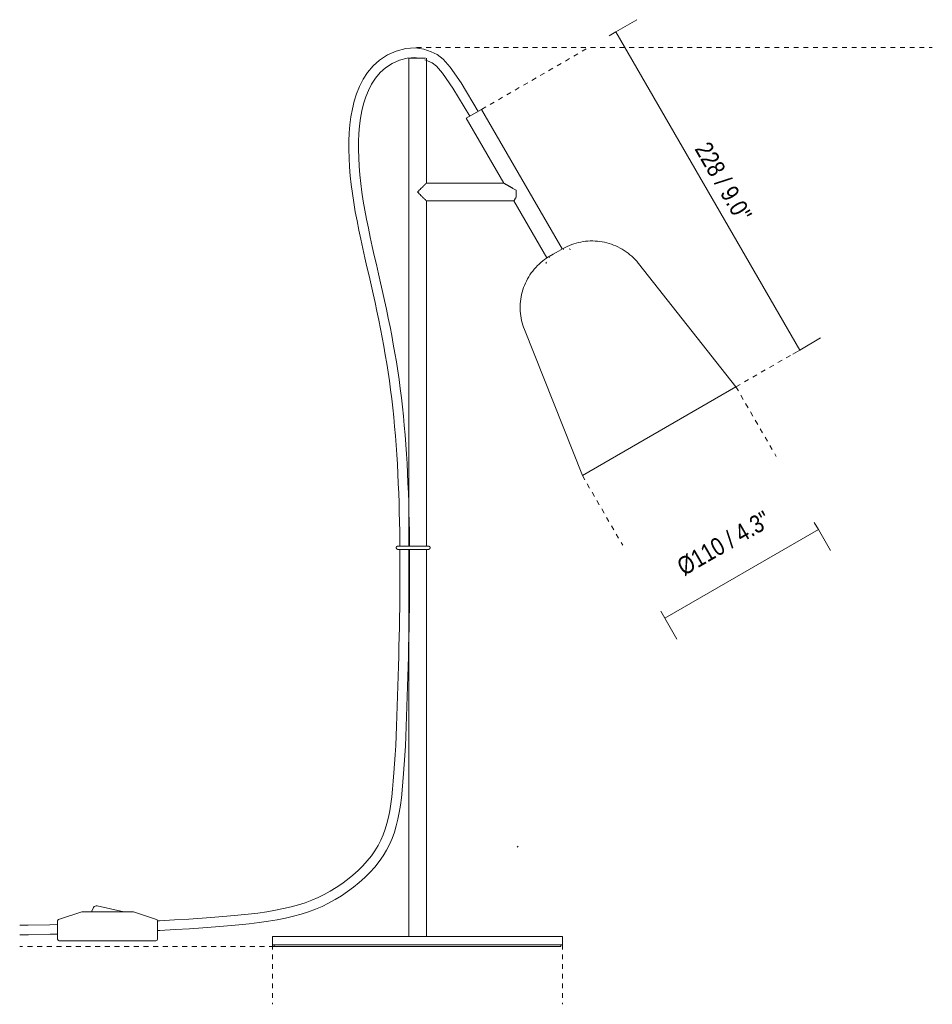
# Model space of a CAD drawing. Header units: millimetres. Extents: x -3673 to -1157, y -1110 to 6929.
# Tile 1 of 3: x -3673 to -3107, y -30 to 581. Entities that reach past the tile are written whole.
import ezdxf

# ---------------------------------------------------------------- set-up
doc = ezdxf.new("R2010")
doc.units = ezdxf.units.MM
doc.linetypes.add('Dash', pattern=[6, 3, -3])
for name, color, linetype, lineweight in [('Cotas', 7, 'Continuous', 9), ('Cotas-5', 7, 'Continuous', 9), ('Lighthing Fixture Detail Wide Black', 7, 'Continuous', 20), ('Luminarias', 7, 'Continuous', 20)]:
    doc.layers.add(name, color=color, linetype=linetype, lineweight=lineweight)
doc.layers.add('Lighthing Fixture Dim Grey Dash', color=7, linetype='Dash', lineweight=9, true_color=0xd2d2d2)
doc.styles.add('Arial Narrow', font='ARIALN.TTF', dxfattribs={"height": 11})
doc.dimstyles.new('FARO_-_2_2mm_Arial_Narrow_mm_Inch_Right', dxfattribs={"dimscale": 304.8, "dimtxt": 11.257741, "dimasz": 0, "dimexe": 0.049213, "dimexo": 0.0625, "dimgap": 0.008202, "dimtad": 1, "dimdec": 0, "dimzin": 0, "dimdsep": 46, "dimtxsty": 'Arial Narrow', "dimblk1": 'NONE', "dimblk2": 'NONE', "dimsah": 1, "dimcen": 0.09, "dimadec": 0, "dimazin": 0, "dimtfac": 1, "dimtdec": 4, "dimtix": 1, "dimtmove": 2, "dimatfit": 3, "dimfxl": 0.016404, "dimfxlon": 1, "dimtvp": 1, "dimtolj": 1, "dimtzin": 0, "dimarcsym": 2})
doc.dimstyles.new('FARO_-_2_2mm_Arial_Narrow_mm_Inch_Right_2', dxfattribs={"dimscale": 304.8, "dimtxt": 11.257741, "dimasz": 0, "dimexe": 0.049213, "dimexo": 0.0625, "dimgap": 0.008202, "dimtad": 1, "dimdec": 0, "dimzin": 0, "dimdsep": 46, "dimtxsty": 'Arial Narrow', "dimblk1": 'NONE', "dimblk2": 'NONE', "dimsah": 1, "dimcen": 0.09, "dimadec": 0, "dimazin": 0, "dimtfac": 1, "dimtdec": 4, "dimtix": 1, "dimtmove": 0, "dimatfit": 3, "dimfxl": 0.016404, "dimfxlon": 1, "dimtvp": 1, "dimtolj": 1, "dimtzin": 0, "dimarcsym": 2})

# ---------------------------------------------------------------- blocks, each defined once
blk = doc.blocks.new('28251 - 28251 STUDIO Black table lamp-499302-Alzado_PDF')
at = {"layer": 'Luminarias'}
for p, q in [((-3431.43, 557), (-3431.43, 254.25)), ((-3420.95, 557), (-3431.43, 557)), ((-3420.43, 479.47), (-3420.43, 557)), ((-3386.17, 525.22), (-3395.69, 519.72)), ((-3395.69, 519.72), (-3372.45, 479.47)), ((-3336.17, 438.62), (-3386.17, 525.22)), ((-3372.45, 479.47), (-3420.43, 479.47)), ((-3364.73, 473.97), (-3364.73, 475.01)), ((-3364.73, 470.85), (-3364.73, 473.97)), ((-3420.43, 254.1), (-3420.43, 468.47)), ((-3420.43, 468.47), (-3366.1, 468.47)), ((-3366.1, 468.47), (-3345.69, 433.12)), ((-3345.69, 433.12), (-3341.82, 435.36)), ((-3344.32, 433.92), (-3343.98, 433.34)), ((-3339.99, 436.42), (-3341.84, 435.35)), ((-3339.99, 436.42), (-3341.84, 435.35)), ((-3335.66, 438.92), (-3339.99, 436.42)), ((-3335.66, 438.92), (-3339.99, 436.42)), ((-3335.32, 438.33), (-3335.66, 438.92)), ((-3331.77, 438.63), (-3331, 438.26)), ((-3228.36, 353.11), (-3288.8, 429.56)), ((-3359.65, 388.66), (-3323.66, 298.09)), ((-3228.36, 353.11), (-3276.01, 325.6)), ((-3276.01, 325.6), (-3323.66, 298.09)), ((-3431.43, 252.29), (-3431.43, 12)), ((-3420.43, 12), (-3420.43, 252.43)), ((-3608.23, 27.5), (-3624.7, 31.16)), ((-3634.23, 27.5), (-3648.62, 22.7)), ((-3602.23, 27.5), (-3634.23, 27.5)), ((-3626.93, 30.1), (-3628.23, 27.5)), ((-3587.86, 22.71), (-3602.23, 27.5)), ((-3649.23, 21.86), (-3649.23, 10.5)), ((-3587.23, 10.5), (-3587.23, 21.83)), ((-3648.23, 9.5), (-3588.23, 9.5)), ((-3515.93, 12), (-3515.93, 7)), ((-3425.93, 12), (-3515.93, 12)), ((-3425.93, 7), (-3515.93, 7)), ((-3514.93, 7), (-3514.93, 6)), ((-3335.93, 12), (-3425.93, 12)), ((-3335.93, 7), (-3425.93, 7)), ((-3336.93, 6), (-3336.93, 7)), ((-3335.93, 7), (-3335.93, 12)), ((-3514.93, 6), (-3425.93, 6)), ((-3425.93, 6), (-3336.93, 6))]:
    blk.add_line(p, q, dxfattribs=at)
at = {"layer": 'Luminarias', "flags": 128}
for points in [[(-3388.33, 523.97), (-3398.95, 541.63), (-3405.65, 551.33), (-3410.08, 556.33), (-3413.76, 559.18), (-3417.45, 560.96), (-3421.96, 562.48), (-3427.38, 563.32), (-3433.29, 562.96), (-3439.13, 561.4), (-3444.61, 558.95), (-3449.45, 555.82), (-3453.53, 552.18), (-3456.9, 548.17), (-3459.66, 543.9), (-3461.91, 539.48), (-3463.75, 534.94), (-3465.23, 530.27), (-3466.38, 525.51), (-3467.24, 520.65), (-3467.86, 515.69), (-3468.28, 510.64), (-3468.5, 505.49), (-3468.55, 500.26), (-3468.42, 494.94), (-3468.13, 489.54), (-3467.68, 484.08), (-3467.09, 478.55), (-3466.36, 472.97), (-3465.51, 467.34), (-3464.54, 461.68), (-3463.48, 456), (-3462.34, 450.3), (-3461.14, 444.6), (-3459.88, 438.9), (-3458.6, 433.22), (-3457.3, 427.56), (-3456, 421.94), (-3454.72, 416.36), (-3453.48, 410.84), (-3452.27, 405.36), (-3451.1, 399.93), (-3449.98, 394.52), (-3448.89, 389.14), (-3447.86, 383.77), (-3446.86, 378.39), (-3445.92, 373.02), (-3445.02, 367.62), (-3444.17, 362.19), (-3443.37, 356.73), (-3442.62, 351.21), (-3441.93, 345.64), (-3441.28, 340.01), (-3440.69, 334.33), (-3440.15, 328.58), (-3439.66, 322.78), (-3439.22, 316.92), (-3438.82, 311.03), (-3438.46, 305.11), (-3438.15, 299.16), (-3437.87, 293.19), (-3437.63, 287.21), (-3437.43, 281.23), (-3437.26, 275.25), (-3437.12, 269.28), (-3437.01, 263.32), (-3436.93, 257.37), (-3436.9, 254.27)], [(-3436.9, 254.27), (-3436.93, 257.37), (-3437.01, 263.32), (-3437.12, 269.28), (-3437.26, 275.25), (-3437.43, 281.23), (-3437.63, 287.21), (-3437.87, 293.19), (-3438.15, 299.16), (-3438.46, 305.11), (-3438.82, 311.03), (-3439.22, 316.92), (-3439.66, 322.78), (-3440.15, 328.58), (-3440.69, 334.33), (-3441.28, 340.01), (-3441.93, 345.64), (-3442.62, 351.21), (-3443.37, 356.73), (-3444.17, 362.19), (-3445.02, 367.62), (-3445.92, 373.02), (-3446.86, 378.39), (-3447.86, 383.77), (-3448.89, 389.14), (-3449.98, 394.52), (-3451.1, 399.93), (-3452.27, 405.36), (-3453.48, 410.84), (-3454.72, 416.36), (-3456, 421.94), (-3457.3, 427.56), (-3458.6, 433.22), (-3459.88, 438.9), (-3461.14, 444.6), (-3462.34, 450.3), (-3463.48, 456), (-3464.54, 461.68), (-3465.51, 467.34), (-3466.36, 472.97), (-3467.09, 478.55), (-3467.68, 484.08), (-3468.13, 489.54), (-3468.42, 494.94), (-3468.55, 500.26), (-3468.5, 505.49), (-3468.28, 510.64), (-3467.86, 515.69), (-3467.24, 520.65), (-3466.38, 525.51), (-3465.23, 530.27), (-3463.75, 534.94), (-3461.91, 539.48), (-3459.66, 543.9), (-3456.9, 548.17), (-3453.53, 552.18), (-3449.45, 555.82), (-3444.61, 558.95), (-3439.13, 561.4), (-3433.29, 562.96), (-3427.38, 563.32), (-3421.96, 562.48), (-3417.45, 560.96), (-3413.76, 559.18), (-3410.08, 556.33), (-3405.65, 551.33), (-3398.95, 541.63), (-3388.33, 523.97)], [(-3430.9, 254.26), (-3430.93, 257.44), (-3431.01, 263.41), (-3431.12, 269.4), (-3431.26, 275.41), (-3431.43, 281.42), (-3431.64, 287.43), (-3431.88, 293.45), (-3432.15, 299.45), (-3432.47, 305.44), (-3432.83, 311.41), (-3433.23, 317.35), (-3433.68, 323.25), (-3434.17, 329.11), (-3434.72, 334.91), (-3435.32, 340.66), (-3435.97, 346.35), (-3436.67, 351.98), (-3437.43, 357.56), (-3438.23, 363.09), (-3439.09, 368.58), (-3440, 374.03), (-3440.96, 379.46), (-3441.96, 384.88), (-3443.01, 390.3), (-3444.1, 395.72), (-3445.23, 401.17), (-3446.41, 406.64), (-3447.62, 412.15), (-3448.87, 417.69), (-3450.16, 423.28), (-3451.45, 428.91), (-3452.75, 434.55), (-3454.03, 440.21), (-3455.27, 445.87), (-3456.46, 451.51), (-3457.59, 457.14), (-3458.63, 462.74), (-3459.58, 468.3), (-3460.42, 473.81), (-3461.13, 479.26), (-3461.71, 484.64), (-3462.14, 489.95), (-3462.42, 495.17), (-3462.55, 500.3), (-3462.5, 505.34), (-3462.29, 510.27), (-3461.89, 515.08), (-3461.31, 519.76), (-3460.5, 524.29), (-3459.45, 528.67), (-3458.11, 532.91), (-3456.45, 537), (-3454.45, 540.92), (-3452.06, 544.62), (-3449.21, 548.02), (-3445.81, 551.06), (-3441.75, 553.68), (-3437.11, 555.75), (-3432.27, 557.04), (-3427.7, 557.34), (-3425.57, 557)], [(-3425.57, 557), (-3427.7, 557.34), (-3432.27, 557.04), (-3437.11, 555.75), (-3441.75, 553.68), (-3445.81, 551.06), (-3449.21, 548.02), (-3452.06, 544.62), (-3454.45, 540.92), (-3456.45, 537), (-3458.11, 532.91), (-3459.45, 528.67), (-3460.5, 524.29), (-3461.31, 519.76), (-3461.89, 515.08), (-3462.29, 510.27), (-3462.5, 505.34), (-3462.55, 500.3), (-3462.42, 495.17), (-3462.14, 489.95), (-3461.71, 484.64), (-3461.13, 479.26), (-3460.42, 473.81), (-3459.58, 468.3), (-3458.63, 462.74), (-3457.59, 457.14), (-3456.46, 451.51), (-3455.27, 445.87), (-3454.03, 440.21), (-3452.75, 434.55), (-3451.45, 428.91), (-3450.16, 423.28), (-3448.87, 417.69), (-3447.62, 412.15), (-3446.41, 406.64), (-3445.23, 401.17), (-3444.1, 395.72), (-3443.01, 390.3), (-3441.96, 384.88), (-3440.96, 379.46), (-3440, 374.03), (-3439.09, 368.58), (-3438.23, 363.09), (-3437.43, 357.56), (-3436.67, 351.98), (-3435.97, 346.35), (-3435.32, 340.66), (-3434.72, 334.91), (-3434.17, 329.11), (-3433.68, 323.25), (-3433.23, 317.35), (-3432.83, 311.41), (-3432.47, 305.44), (-3432.15, 299.45), (-3431.88, 293.45), (-3431.64, 287.43), (-3431.43, 281.42), (-3431.26, 275.41), (-3431.12, 269.4), (-3431.01, 263.41), (-3430.93, 257.44), (-3430.9, 254.26)], [(-3421.36, 555.96), (-3419.71, 555.4), (-3416.82, 554.03), (-3414.22, 551.99), (-3410.39, 547.65), (-3404.01, 538.4), (-3393.53, 520.97)], [(-3393.53, 520.97), (-3404.01, 538.4), (-3410.39, 547.65), (-3414.22, 551.99), (-3416.82, 554.03), (-3419.71, 555.4), (-3421.36, 555.96)], [(-3335.66, 438.92), (-3334.35, 439.61), (-3333.02, 440.25), (-3331.67, 440.83), (-3330.29, 441.36), (-3328.9, 441.84), (-3327.48, 442.26), (-3326.05, 442.62), (-3324.61, 442.92), (-3323.16, 443.17), (-3321.69, 443.36), (-3320.22, 443.49), (-3318.75, 443.56), (-3317.28, 443.57), (-3315.8, 443.52), (-3314.33, 443.41), (-3312.87, 443.25), (-3311.41, 443.03), (-3309.96, 442.74), (-3308.52, 442.4), (-3307.1, 442.01), (-3305.7, 441.56), (-3304.32, 441.05), (-3302.95, 440.48), (-3301.61, 439.87), (-3300.3, 439.19), (-3299.01, 438.47), (-3297.76, 437.7), (-3296.53, 436.87), (-3295.34, 436), (-3294.19, 435.08), (-3293.07, 434.12), (-3292, 433.11), (-3290.96, 432.06), (-3289.97, 430.97), (-3289.02, 429.84), (-3288.8, 429.56)], [(-3359.65, 388.66), (-3360.17, 390.04), (-3360.63, 391.44), (-3361.03, 392.86), (-3361.38, 394.29), (-3361.67, 395.74), (-3361.9, 397.19), (-3362.08, 398.66), (-3362.19, 400.13), (-3362.25, 401.6), (-3362.25, 403.08), (-3362.18, 404.55), (-3362.06, 406.02), (-3361.89, 407.49), (-3361.65, 408.94), (-3361.35, 410.39), (-3361, 411.82), (-3360.59, 413.23), (-3360.12, 414.63), (-3359.6, 416.01), (-3359.02, 417.37), (-3358.39, 418.7), (-3357.71, 420.01), (-3356.97, 421.29), (-3356.19, 422.54), (-3355.35, 423.75), (-3354.47, 424.94), (-3353.54, 426.08), (-3352.57, 427.19), (-3351.55, 428.26), (-3350.49, 429.28), (-3349.39, 430.26), (-3348.25, 431.2), (-3347.08, 432.09), (-3345.87, 432.94), (-3344.62, 433.73), (-3344.32, 433.92)], [(-3346.08, 429.59), (-3346.04, 430.14), (-3346.02, 430.41)], [(-3587.23, 15.8), (-3585.81, 15.87), (-3576.39, 16.37), (-3567.5, 16.9), (-3559.12, 17.45), (-3551.23, 18.03), (-3543.82, 18.64), (-3536.87, 19.28), (-3530.34, 19.97), (-3524.2, 20.72), (-3518.42, 21.55), (-3512.95, 22.47), (-3507.78, 23.5), (-3502.86, 24.66), (-3498.16, 25.96), (-3493.67, 27.4), (-3489.34, 29.02), (-3485.15, 30.81), (-3481.08, 32.79), (-3477.11, 34.97), (-3473.2, 37.35), (-3469.38, 39.93), (-3465.67, 42.69), (-3462.11, 45.61), (-3458.71, 48.67), (-3455.5, 51.86), (-3452.52, 55.16), (-3449.78, 58.56), (-3447.33, 62.05), (-3445.16, 65.6), (-3443.28, 69.24), (-3441.65, 72.97), (-3440.27, 76.8), (-3439.1, 80.75), (-3438.11, 84.84), (-3437.28, 89.07), (-3436.58, 93.48), (-3435.98, 98.09), (-3435.46, 102.91), (-3434.99, 107.96), (-3434.57, 113.25), (-3434.18, 118.75), (-3433.83, 124.44), (-3433.51, 130.28), (-3433.22, 136.25), (-3432.96, 142.33), (-3432.72, 148.49), (-3432.5, 154.7), (-3432.3, 160.95), (-3432.11, 167.19), (-3431.94, 173.42), (-3431.77, 179.6), (-3431.62, 185.73), (-3431.47, 191.82), (-3431.33, 197.87), (-3431.21, 203.89), (-3431.11, 209.88), (-3431.02, 215.85), (-3430.94, 221.81), (-3430.89, 227.74), (-3430.85, 233.68), (-3430.83, 239.6), (-3430.84, 245.54), (-3430.87, 251.48), (-3430.88, 252.31)], [(-3430.88, 252.31), (-3430.87, 251.48), (-3430.84, 245.54), (-3430.83, 239.6), (-3430.85, 233.68), (-3430.89, 227.74), (-3430.94, 221.81), (-3431.02, 215.85), (-3431.11, 209.88), (-3431.21, 203.89), (-3431.33, 197.87), (-3431.47, 191.82), (-3431.62, 185.73), (-3431.77, 179.6), (-3431.94, 173.42), (-3432.11, 167.19), (-3432.3, 160.95), (-3432.5, 154.7), (-3432.72, 148.49), (-3432.96, 142.33), (-3433.22, 136.25), (-3433.51, 130.28), (-3433.83, 124.44), (-3434.18, 118.75), (-3434.57, 113.25), (-3434.99, 107.96), (-3435.46, 102.91), (-3435.98, 98.09), (-3436.58, 93.48), (-3437.28, 89.07), (-3438.11, 84.84), (-3439.1, 80.75), (-3440.27, 76.8), (-3441.65, 72.97), (-3443.28, 69.24), (-3445.16, 65.6), (-3447.33, 62.05), (-3449.78, 58.56), (-3452.52, 55.16), (-3455.5, 51.86), (-3458.71, 48.67), (-3462.11, 45.61), (-3465.67, 42.69), (-3469.38, 39.93), (-3473.2, 37.35), (-3477.11, 34.97), (-3481.08, 32.79), (-3485.15, 30.81), (-3489.34, 29.02), (-3493.67, 27.4), (-3498.16, 25.96), (-3502.86, 24.66), (-3507.78, 23.5), (-3512.95, 22.47), (-3518.42, 21.55), (-3524.2, 20.72), (-3530.34, 19.97), (-3536.87, 19.28), (-3543.82, 18.64), (-3551.23, 18.03), (-3559.12, 17.45), (-3567.5, 16.9), (-3576.39, 16.37), (-3585.81, 15.87), (-3587.23, 15.8)], [(-3436.88, 252.28), (-3436.87, 251.43), (-3436.84, 245.52), (-3436.83, 239.61), (-3436.85, 233.7), (-3436.89, 227.79), (-3436.94, 221.87), (-3437.01, 215.94), (-3437.11, 209.98), (-3437.21, 204), (-3437.33, 198), (-3437.47, 191.96), (-3437.61, 185.88), (-3437.77, 179.75), (-3437.94, 173.58), (-3438.11, 167.37), (-3438.3, 161.13), (-3438.5, 154.91), (-3438.72, 148.71), (-3438.95, 142.57), (-3439.22, 136.52), (-3439.5, 130.58), (-3439.82, 124.78), (-3440.17, 119.15), (-3440.55, 113.7), (-3440.97, 108.48), (-3441.43, 103.51), (-3441.94, 98.79), (-3442.52, 94.33), (-3443.19, 90.11), (-3443.97, 86.11), (-3444.89, 82.3), (-3445.97, 78.67), (-3447.23, 75.18), (-3448.7, 71.82), (-3450.39, 68.55), (-3452.34, 65.34), (-3454.58, 62.18), (-3457.09, 59.05), (-3459.85, 56), (-3462.83, 53.03), (-3466.01, 50.16), (-3469.36, 47.42), (-3472.85, 44.83), (-3476.45, 42.4), (-3480.11, 40.16), (-3483.84, 38.12), (-3487.64, 36.26), (-3491.56, 34.59), (-3495.63, 33.07), (-3499.88, 31.71), (-3504.34, 30.48), (-3509.05, 29.37), (-3514.04, 28.37), (-3519.34, 27.48), (-3524.99, 26.67), (-3531.02, 25.93), (-3537.46, 25.25), (-3544.34, 24.62), (-3551.69, 24.01), (-3559.53, 23.44), (-3567.87, 22.89), (-3576.73, 22.36), (-3586.11, 21.86), (-3587.23, 21.81)], [(-3587.23, 21.81), (-3586.11, 21.86), (-3576.73, 22.36), (-3567.87, 22.89), (-3559.53, 23.44), (-3551.69, 24.01), (-3544.34, 24.62), (-3537.46, 25.25), (-3531.02, 25.93), (-3524.99, 26.67), (-3519.34, 27.48), (-3514.04, 28.37), (-3509.05, 29.37), (-3504.34, 30.48), (-3499.88, 31.71), (-3495.63, 33.07), (-3491.56, 34.59), (-3487.64, 36.26), (-3483.84, 38.12), (-3480.11, 40.16), (-3476.45, 42.4), (-3472.85, 44.83), (-3469.36, 47.42), (-3466.01, 50.16), (-3462.83, 53.03), (-3459.85, 56), (-3457.09, 59.05), (-3454.58, 62.18), (-3452.34, 65.34), (-3450.39, 68.55), (-3448.7, 71.82), (-3447.23, 75.18), (-3445.97, 78.67), (-3444.89, 82.3), (-3443.97, 86.11), (-3443.19, 90.11), (-3442.52, 94.33), (-3441.94, 98.79), (-3441.43, 103.51), (-3440.97, 108.48), (-3440.55, 113.7), (-3440.17, 119.15), (-3439.82, 124.78), (-3439.5, 130.58), (-3439.22, 136.52), (-3438.95, 142.57), (-3438.72, 148.71), (-3438.5, 154.91), (-3438.3, 161.13), (-3438.11, 167.37), (-3437.94, 173.58), (-3437.77, 179.75), (-3437.61, 185.88), (-3437.47, 191.96), (-3437.33, 198), (-3437.21, 204), (-3437.11, 209.98), (-3437.01, 215.94), (-3436.94, 221.87), (-3436.89, 227.79), (-3436.85, 233.7), (-3436.83, 239.61), (-3436.84, 245.52), (-3436.87, 251.43), (-3436.88, 252.28)], [(-3439.15, 253.28), (-3439.15, 253.32), (-3439.14, 253.36), (-3439.14, 253.4), (-3439.13, 253.44), (-3439.13, 253.47), (-3439.12, 253.51), (-3439.11, 253.55), (-3439.1, 253.59), (-3439.08, 253.63), (-3439.07, 253.67), (-3439.05, 253.7), (-3439.03, 253.74), (-3439.01, 253.77), (-3438.99, 253.81), (-3438.97, 253.84), (-3438.95, 253.87), (-3438.92, 253.9), (-3438.9, 253.94), (-3438.87, 253.96), (-3438.84, 253.99), (-3438.81, 254.02), (-3438.78, 254.05), (-3438.75, 254.07), (-3438.72, 254.1), (-3438.69, 254.12), (-3438.65, 254.14), (-3438.62, 254.16), (-3438.58, 254.18), (-3438.55, 254.19), (-3438.51, 254.21), (-3438.47, 254.22), (-3438.43, 254.23), (-3438.39, 254.24), (-3438.36, 254.25), (-3438.32, 254.26), (-3438.28, 254.27), (-3438.24, 254.27), (-3438.2, 254.27), (-3438.16, 254.28), (-3438.15, 254.28)], [(-3438.15, 252.28), (-3438.19, 252.28), (-3438.23, 252.28), (-3438.27, 252.28), (-3438.31, 252.29), (-3438.34, 252.3), (-3438.38, 252.3), (-3438.42, 252.31), (-3438.46, 252.33), (-3438.5, 252.34), (-3438.54, 252.35), (-3438.57, 252.37), (-3438.61, 252.39), (-3438.64, 252.41), (-3438.68, 252.43), (-3438.71, 252.45), (-3438.74, 252.47), (-3438.77, 252.5), (-3438.81, 252.52), (-3438.83, 252.55), (-3438.86, 252.58), (-3438.89, 252.61), (-3438.92, 252.64), (-3438.94, 252.67), (-3438.97, 252.7), (-3438.99, 252.74), (-3439.01, 252.77), (-3439.03, 252.8), (-3439.05, 252.84), (-3439.06, 252.88), (-3439.08, 252.91), (-3439.09, 252.95), (-3439.1, 252.99), (-3439.11, 253.03), (-3439.12, 253.07), (-3439.13, 253.11), (-3439.14, 253.15), (-3439.14, 253.19), (-3439.14, 253.23), (-3439.15, 253.27), (-3439.15, 253.28)], [(-3438.15, 254.28), (-3438.14, 254.28), (-3438.12, 254.28), (-3438.08, 254.28), (-3438.02, 254.28), (-3437.96, 254.28), (-3437.87, 254.28), (-3437.78, 254.28), (-3437.66, 254.28), (-3437.54, 254.28), (-3437.4, 254.28), (-3437.24, 254.28), (-3437.07, 254.28), (-3436.89, 254.28), (-3436.8, 254.28)], [(-3419.15, 254.28), (-3419.15, 254.28), (-3419.18, 254.28), (-3419.22, 254.28), (-3419.27, 254.28), (-3419.34, 254.28), (-3419.42, 254.28), (-3419.52, 254.28), (-3419.63, 254.28), (-3419.76, 254.28), (-3419.9, 254.28), (-3420.05, 254.28), (-3420.22, 254.28), (-3420.4, 254.28), (-3420.6, 254.28), (-3420.81, 254.28), (-3421.03, 254.28), (-3421.26, 254.28), (-3421.5, 254.28), (-3421.76, 254.28), (-3422.03, 254.28), (-3422.31, 254.28), (-3422.59, 254.28), (-3422.89, 254.28), (-3423.2, 254.28), (-3423.51, 254.28), (-3423.84, 254.28), (-3424.17, 254.28), (-3424.51, 254.28), (-3424.85, 254.28), (-3425.2, 254.28), (-3425.56, 254.28), (-3425.92, 254.28), (-3426.29, 254.28), (-3426.66, 254.28), (-3427.03, 254.28), (-3427.41, 254.28), (-3427.79, 254.28), (-3428.16, 254.28), (-3428.54, 254.28), (-3428.92, 254.28), (-3429.3, 254.28), (-3429.68, 254.28), (-3430.06, 254.28), (-3430.43, 254.28), (-3430.8, 254.28), (-3431.17, 254.28), (-3431.54, 254.28), (-3431.9, 254.28), (-3432.25, 254.28), (-3432.6, 254.28), (-3432.94, 254.28), (-3433.28, 254.28), (-3433.61, 254.28), (-3433.93, 254.28), (-3434.24, 254.28), (-3434.54, 254.28), (-3434.83, 254.28), (-3435.12, 254.28), (-3435.39, 254.28), (-3435.65, 254.28), (-3435.9, 254.28), (-3436.14, 254.28), (-3436.37, 254.28), (-3436.58, 254.28), (-3436.79, 254.28), (-3436.98, 254.28), (-3437.15, 254.28), (-3437.31, 254.28), (-3437.46, 254.28), (-3437.6, 254.28), (-3437.72, 254.28), (-3437.82, 254.28), (-3437.91, 254.28), (-3437.99, 254.28), (-3438.05, 254.28), (-3438.1, 254.28), (-3438.13, 254.28), (-3438.14, 254.28), (-3438.15, 254.28)], [(-3436.79, 252.28), (-3436.98, 252.28), (-3437.15, 252.28), (-3437.31, 252.28), (-3437.46, 252.28), (-3437.6, 252.28), (-3437.72, 252.28), (-3437.82, 252.28), (-3437.91, 252.28), (-3437.99, 252.28), (-3438.05, 252.28), (-3438.1, 252.28), (-3438.13, 252.28), (-3438.14, 252.28), (-3438.15, 252.28)], [(-3438.15, 252.28), (-3438.14, 252.28), (-3438.12, 252.28), (-3438.08, 252.28), (-3438.02, 252.28), (-3437.96, 252.28), (-3437.87, 252.28), (-3437.78, 252.28), (-3437.66, 252.28), (-3437.54, 252.28), (-3437.4, 252.28), (-3437.24, 252.28), (-3437.07, 252.28), (-3436.89, 252.28), (-3436.69, 252.28), (-3436.49, 252.28), (-3436.27, 252.28), (-3436.03, 252.28), (-3435.79, 252.28), (-3435.53, 252.28), (-3435.26, 252.28), (-3434.99, 252.28), (-3434.7, 252.28), (-3434.4, 252.28), (-3434.09, 252.28), (-3433.78, 252.28), (-3433.46, 252.28), (-3433.12, 252.28), (-3432.79, 252.28), (-3432.44, 252.28), (-3432.09, 252.28), (-3431.73, 252.28), (-3431.37, 252.28), (-3431, 252.28), (-3430.63, 252.28), (-3430.26, 252.28), (-3429.89, 252.28), (-3429.51, 252.28), (-3429.13, 252.28), (-3428.75, 252.28), (-3428.37, 252.28), (-3427.99, 252.28), (-3427.61, 252.28), (-3427.23, 252.28), (-3426.86, 252.28), (-3426.49, 252.28), (-3426.12, 252.28), (-3425.76, 252.28), (-3425.4, 252.28), (-3425.04, 252.28), (-3424.69, 252.28), (-3424.35, 252.28), (-3424.02, 252.28), (-3423.69, 252.28), (-3423.37, 252.28), (-3423.06, 252.28), (-3422.75, 252.28), (-3422.46, 252.28), (-3422.18, 252.28), (-3421.9, 252.28), (-3421.64, 252.28), (-3421.39, 252.28), (-3421.15, 252.28), (-3420.92, 252.28), (-3420.71, 252.28), (-3420.51, 252.28), (-3420.32, 252.28), (-3420.14, 252.28), (-3419.98, 252.28), (-3419.83, 252.28), (-3419.7, 252.28), (-3419.58, 252.28), (-3419.47, 252.28), (-3419.38, 252.28), (-3419.3, 252.28), (-3419.24, 252.28), (-3419.2, 252.28), (-3419.17, 252.28), (-3419.15, 252.28), (-3419.15, 252.28)], [(-3419.15, 252.28), (-3419.15, 252.28), (-3419.18, 252.28), (-3419.22, 252.28), (-3419.27, 252.28), (-3419.34, 252.28), (-3419.42, 252.28), (-3419.52, 252.28), (-3419.63, 252.28), (-3419.76, 252.28), (-3419.9, 252.28), (-3420.05, 252.28), (-3420.22, 252.28), (-3420.4, 252.28), (-3420.52, 252.28)], [(-3420.51, 254.28), (-3420.32, 254.28), (-3420.14, 254.28), (-3419.98, 254.28), (-3419.83, 254.28), (-3419.7, 254.28), (-3419.58, 254.28), (-3419.47, 254.28), (-3419.38, 254.28), (-3419.3, 254.28), (-3419.24, 254.28), (-3419.2, 254.28), (-3419.17, 254.28), (-3419.15, 254.28), (-3419.15, 254.28)], [(-3419.15, 254.28), (-3419.11, 254.28), (-3419.07, 254.27), (-3419.03, 254.27), (-3418.99, 254.26), (-3418.95, 254.26), (-3418.91, 254.25), (-3418.87, 254.24), (-3418.83, 254.23), (-3418.79, 254.21), (-3418.76, 254.2), (-3418.72, 254.18), (-3418.69, 254.16), (-3418.65, 254.14), (-3418.62, 254.12), (-3418.58, 254.1), (-3418.55, 254.08), (-3418.52, 254.05), (-3418.49, 254.03), (-3418.46, 254), (-3418.43, 253.97), (-3418.4, 253.94), (-3418.38, 253.91), (-3418.35, 253.88), (-3418.33, 253.85), (-3418.31, 253.82), (-3418.28, 253.78), (-3418.27, 253.75), (-3418.25, 253.71), (-3418.23, 253.68), (-3418.22, 253.64), (-3418.2, 253.6), (-3418.19, 253.56), (-3418.18, 253.52), (-3418.17, 253.49), (-3418.16, 253.45), (-3418.16, 253.41), (-3418.15, 253.37), (-3418.15, 253.33), (-3418.15, 253.29), (-3418.15, 253.28)], [(-3418.15, 253.28), (-3418.15, 253.24), (-3418.15, 253.2), (-3418.15, 253.16), (-3418.16, 253.12), (-3418.17, 253.08), (-3418.18, 253.04), (-3418.19, 253), (-3418.2, 252.96), (-3418.21, 252.92), (-3418.23, 252.89), (-3418.24, 252.85), (-3418.26, 252.81), (-3418.28, 252.78), (-3418.3, 252.74), (-3418.32, 252.71), (-3418.35, 252.68), (-3418.37, 252.65), (-3418.4, 252.62), (-3418.42, 252.59), (-3418.45, 252.56), (-3418.48, 252.53), (-3418.51, 252.51), (-3418.54, 252.48), (-3418.57, 252.46), (-3418.61, 252.43), (-3418.64, 252.41), (-3418.68, 252.39), (-3418.71, 252.38), (-3418.75, 252.36), (-3418.78, 252.34), (-3418.82, 252.33), (-3418.86, 252.32), (-3418.9, 252.31), (-3418.94, 252.3), (-3418.98, 252.29), (-3419.02, 252.28), (-3419.06, 252.28), (-3419.1, 252.28), (-3419.14, 252.28), (-3419.15, 252.28)], [(-3649.23, 19.57), (-3654.1, 19.44), (-3667.47, 19.16), (-3672.78, 19.07)], [(-3672.78, 19.07), (-3667.47, 19.16), (-3654.1, 19.44), (-3649.23, 19.57)], [(-3672.78, 13.07), (-3667.36, 13.16), (-3653.97, 13.45), (-3649.23, 13.56)], [(-3649.23, 13.56), (-3653.97, 13.45), (-3667.36, 13.16), (-3672.78, 13.07)]]:
    blk.add_lwpolyline(points, dxfattribs=at)
at = {"layer": 'Luminarias'}
for centre, radius, start, end in [((-3625.14, 29.21), 2, 77.47119, 153.43495), ((-3648.28, 21.82), 0.945, 110.85698, 177.57797), ((-3648.28, 21.82), 0.945, 110.85698, 164.23377), ((-3588.19, 21.81), 0.963, 1.59001, 69.97504), ((-3588.19, 21.81), 0.963, 15.26702, 69.97504), ((-3648.23, 10.5), 1, 180, 270), ((-3588.23, 10.5), 1, 270, 360)]:
    blk.add_arc(centre, radius, start, end, dxfattribs=at)
for points, knots in [([(-3425.93, 473.97), (-3425.58, 474.32), (-3424.87, 475.03), (-3424.01, 475.89), (-3423.42, 476.48), (-3423.09, 476.81), (-3422.85, 477.05), (-3422.61, 477.29), (-3422.38, 477.52), (-3422.16, 477.75), (-3421.94, 477.96), (-3421.73, 478.17), (-3421.53, 478.37), (-3421.34, 478.56), (-3421.17, 478.73), (-3421.01, 478.89), (-3420.86, 479.04), (-3420.73, 479.17), (-3420.63, 479.27), (-3420.54, 479.35), (-3420.46, 479.43), (-3420.43, 479.46), (-3420.43, 479.47)], [0, 0, 0, 0, 0.142857, 0.285714, 0.357143, 0.392857, 0.428571, 0.464286, 0.5, 0.535714, 0.571429, 0.607143, 0.642857, 0.678571, 0.714286, 0.75, 0.785714, 0.821429, 0.857143, 0.892857, 0.928571, 1, 1, 1, 1]), ([(-3364.73, 475.01), (-3365.27, 475.31), (-3366.07, 475.78), (-3366.99, 476.31), (-3367.51, 476.61), (-3367.9, 476.84), (-3368.29, 477.06), (-3368.67, 477.28), (-3369.05, 477.5), (-3369.41, 477.71), (-3369.78, 477.92), (-3370.14, 478.13), (-3370.43, 478.29), (-3370.65, 478.42), (-3370.81, 478.52), (-3370.97, 478.62), (-3371.18, 478.74), (-3371.44, 478.88), (-3371.68, 479.01), (-3371.84, 479.11), (-3371.95, 479.18), (-3372.05, 479.24), (-3372.17, 479.32), (-3372.34, 479.42), (-3372.42, 479.47), (-3372.45, 479.47)], [0, 0, 0, 0, 0.166667, 0.25, 0.291667, 0.333333, 0.375, 0.416667, 0.458333, 0.5, 0.541667, 0.583333, 0.625, 0.645833, 0.666667, 0.6875, 0.708333, 0.75, 0.791667, 0.8125, 0.833333, 0.854167, 0.875, 0.916667, 1, 1, 1, 1]), ([(-3420.43, 468.47), (-3420.43, 468.47), (-3420.46, 468.5), (-3420.54, 468.58), (-3420.63, 468.66), (-3420.73, 468.77), (-3420.86, 468.9), (-3421.01, 469.05), (-3421.17, 469.21), (-3421.34, 469.38), (-3421.53, 469.57), (-3421.73, 469.77), (-3421.94, 469.98), (-3422.16, 470.19), (-3422.45, 470.49), (-3422.77, 470.8), (-3423.09, 471.12), (-3423.42, 471.45), (-3424.01, 472.04), (-3424.87, 472.91), (-3425.58, 473.61), (-3425.93, 473.97)], [0, 0, 0, 0, 0.071429, 0.107143, 0.142857, 0.178571, 0.214286, 0.25, 0.285714, 0.321429, 0.357143, 0.392857, 0.428571, 0.464286, 0.5, 0.571429, 0.607143, 0.642857, 0.714286, 0.857143, 1, 1, 1, 1]), ([(-3366.1, 468.47), (-3366.1, 468.47), (-3366.05, 468.56), (-3365.89, 468.84), (-3365.72, 469.12), (-3365.52, 469.48), (-3365.2, 470.02), (-3364.93, 470.5), (-3364.73, 470.85)], [0, 0, 0, 0, 0.25, 0.375, 0.5, 0.625, 0.75, 1, 1, 1, 1])]:
    blk.add_open_spline(points, degree=3, knots=knots, dxfattribs=at)
blk = doc.blocks.new('DIMBLOCK1-Alzado_PDF')
at = {"layer": 'Cotas-5', "color": 251, "true_color": 0x5b5b5b}
for p, q in [((-3177.27, 264.63), (-3179.77, 268.96)), ((-3272.58, 209.61), (-3177.27, 264.63)), ((-3177.27, 264.63), (-3169.77, 251.64)), ((-3272.58, 209.61), (-3275.08, 213.94)), ((-3272.58, 209.61), (-3265.08, 196.62))]:
    blk.add_line(p, q, dxfattribs=at)
at = {"layer": 'Cotas-5', "color": 0, "insert": (-3266.17, 245.13), "char_height": 11, "width": 76.1238, "attachment_point": 1, "rotation": 30, "line_spacing_factor": 0.974696, "style": 'Arial Narrow'}
blk.add_mtext('Ø110 / 4.3"', dxfattribs=at)
blk = doc.blocks.new('_None')
blk = doc.blocks.new('DIMBLOCK2-Alzado_PDF')
at = {"layer": 'Cotas-5', "color": 251, "true_color": 0x5b5b5b}
for p, q in [((-3302.81, 573.35), (-3289.82, 580.85)), ((-3302.81, 573.35), (-3307.14, 570.85)), ((-3188.83, 375.93), (-3302.81, 573.35)), ((-3188.83, 375.93), (-3175.84, 383.43)), ((-3188.83, 375.93), (-3193.16, 373.43))]:
    blk.add_line(p, q, dxfattribs=at)
at = {"layer": 'Cotas-5', "color": 0, "insert": (-3244.75, 506.21), "char_height": 11, "width": 64.3299, "attachment_point": 1, "rotation": 300, "line_spacing_factor": 0.974696, "style": 'Arial Narrow'}
blk.add_mtext('228 / 9.0"', dxfattribs=at)

msp = doc.modelspace()

# ---------------------------------------------------------------- linework, layer by layer
at = {"layer": 'Lighthing Fixture Detail Wide Black'}
msp.add_line((-3364.06, 67.49), (-3363.5, 68.05), dxfattribs=at)
at = {"layer": 'Lighthing Fixture Dim Grey Dash'}
for p, q in [((-3426.56, 563.7), (-3106.56, 563.7)), ((-3386.17, 525.22), (-3321.22, 562.72)), ((-3228.36, 353.11), (-3193.71, 373.11)), ((-3228.36, 353.11), (-3203.36, 309.81)), ((-3323.66, 298.09), (-3298.66, 254.79)), ((-3515.93, 7), (-3515.93, -29.96)), ((-3335.93, 7), (-3335.93, -29.96)), ((-3514.93, 6), (-3672.78, 6))]:
    msp.add_line(p, q, dxfattribs=at)

# ---------------------------------------------------------------- block references
at = {"layer": 'Luminarias'}
msp.add_blockref('28251 - 28251 STUDIO Black table lamp-499302-Alzado_PDF', (0, 0), dxfattribs=at)

# ---------------------------------------------------------------- dimensions: what is measured, and where the dimension line sits
at = {"layer": 'Cotas', "color": 251, "true_color": 0x5b5b5b}
dim = msp.add_linear_dim(base=(-3302.81, 573.35), p1=(-3193.16, 373.43), p2=(-3307.14, 570.85), angle=300, dimstyle='FARO_-_2_2mm_Arial_Narrow_mm_Inch_Right_2', override={"dimpost": '<>', "dimfxl": 227.960793}, dxfattribs=at)
dim.commit()
dim.dimension.update_dxf_attribs({"geometry": 'DIMBLOCK2-Alzado_PDF', "text_midpoint": (-3237.49, 479.45)})
dim = msp.add_linear_dim(base=(-3177.27, 264.63), p1=(-3275.08, 213.94), p2=(-3179.77, 268.96), angle=30, text='Ø110 / 4.3"', dimstyle='FARO_-_2_2mm_Arial_Narrow_mm_Inch_Right', override={"dimpost": '<>', "dimfxl": 110.046882}, dxfattribs=at)
dim.commit()
dim.dimension.update_dxf_attribs({"geometry": 'DIMBLOCK1-Alzado_PDF', "text_midpoint": (-3229.54, 257.81), "dimtype": 160, "text_rotation": 30})

doc.saveas('drawing.dxf')
